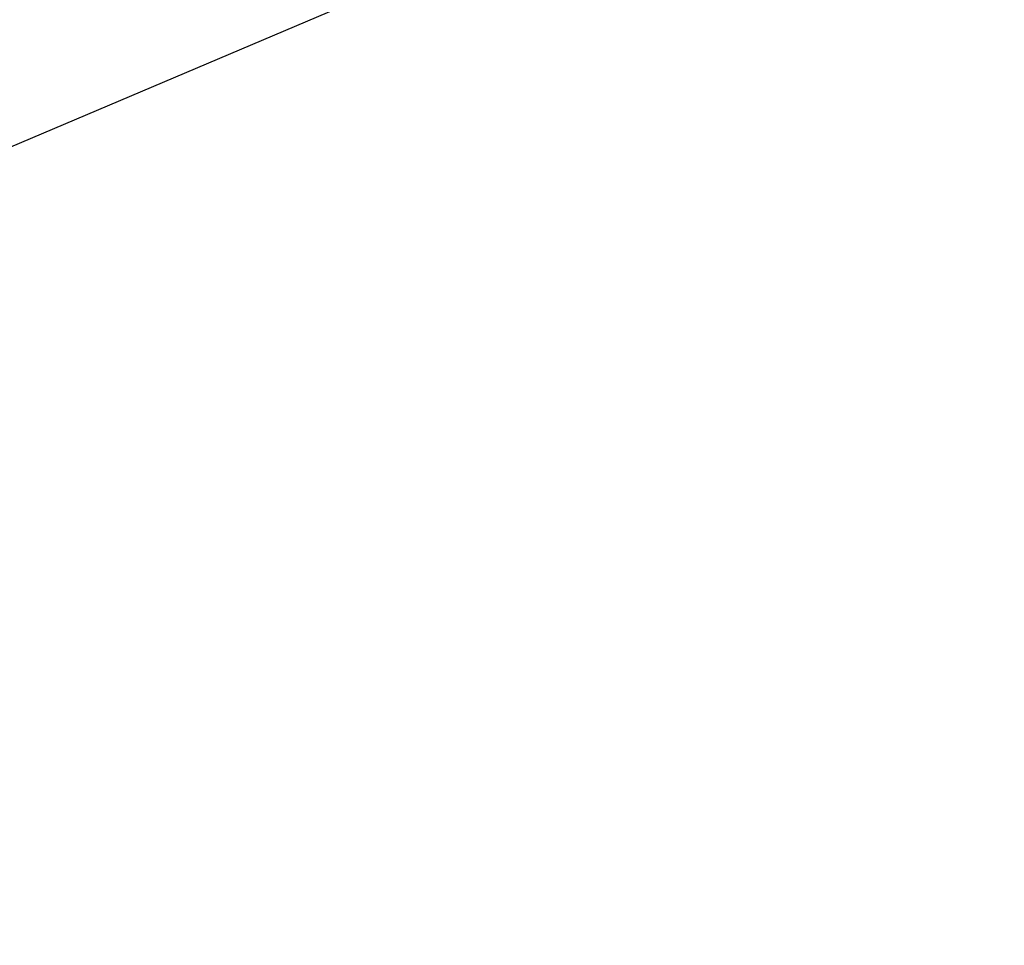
# Model space of a CAD drawing. Extents: x -219 to 381, y -9 to 31.
# Tile 147 of 256: x -0.61014 to -0.60843, y 18.24552 to 18.24713. Entities that reach past the tile are written whole.
import ezdxf

# ---------------------------------------------------------------- set-up
doc = ezdxf.new("R2010")
doc.units = 0
doc.header["$LTSCALE"] = 25.4
doc.layers.get('0').update_dxf_attribs({"color": 13, "linetype": 'CONTINUOUS'})

# ---------------------------------------------------------------- blocks, each defined once
blk = doc.blocks.new('IMPULSE-LED-S-8115_STL_1')
at = {"color": 250}
blk.add_line((-0.689485, 18.2132454, 217.2323456), (-0.3353988, 18.3634834, 217.4552155), dxfattribs=at)
blk.add_line((-0.689485, 18.2132454, 217.2323456), (-0.3353988, 18.3634834, 217.4552155), dxfattribs=at)
mesh = blk.add_polyface(dxfattribs=at)
corners = [(-0.4317381, 18.5263462, 6.7544384), (-0.7092753, 18.2457581, 6.9805393), (-0.7282653, 18.2783661, 6.9782891), (-0.3859686, 18.4433727, 6.7614646)]
mesh.append_faces([[corners[k] for k in face] for face in [(0, 1, 2), (1, 0, 3)]], dxfattribs={"vtx0": -1, "color": 250})
mesh = blk.add_polyface(dxfattribs=at)
corners = [(-0.3031521, 18.3175697, 218.1590271), (-0.3391664, 18.3690834, 218.1547546), (-0.6092705, 18.0943069, 217.9402771)]
mesh.append_faces([[corners[k] for k in face] for face in [(0, 1, 2)]], dxfattribs={"color": 250})
mesh = blk.add_polyface(dxfattribs=at)
corners = [(-0.4567477, 18.2066746, 219.1433563), (-0.6098645, 18.0951214, 219.2527313), (-0.5510153, 18.3503017, 219.132782)]
mesh.append_faces([[corners[k] for k in face] for face in [(0, 1, 2)]], dxfattribs={"color": 250})
mesh = blk.add_polyface(dxfattribs=at)
corners = [(-0.5471602, 18.3437843, 217.7332458), (-0.7100058, 18.2469864, 217.8426208), (-0.7625684, 18.341259, 217.8364716)]
mesh.append_faces([[corners[k] for k in face] for face in [(0, 1, 2)]], dxfattribs={"color": 250})
mesh = blk.add_polyface(dxfattribs=at)
corners = [(-0.2380351, 18.2343197, 218.1660614), (-0.3031521, 18.3175697, 218.1590271), (-0.6092705, 18.0943069, 217.9402771)]
mesh.append_faces([[corners[k] for k in face] for face in [(0, 1, 2)]], dxfattribs={"color": 250})
mesh = blk.add_polyface(dxfattribs=at)
corners = [(-0.7142757, 18.2542038, 219.242157), (-0.6098645, 18.0951214, 219.2527313), (-0.6485444, 18.1501865, 219.3365326)]
mesh.append_faces([[corners[k] for k in face] for face in [(0, 1, 2)]], dxfattribs={"color": 250})
mesh = blk.add_polyface(dxfattribs=at)
corners = [(-0.2486311, 18.2471027, 214.664978), (-0.6129841, 18.0994167, 214.4399414), (-0.5416012, 18.0068455, 214.446228)]
mesh.append_faces([[corners[k] for k in face] for face in [(0, 1, 2)]], dxfattribs={"color": 250})
mesh = blk.add_polyface(dxfattribs=at)
corners = [(-0.7100058, 18.2469864, 217.8426208), (-0.6201934, 18.109436, 217.8517609), (-0.6092705, 18.0943069, 217.9402771)]
mesh.append_faces([[corners[k] for k in face] for face in [(0, 1, 2)]], dxfattribs={"color": 250})
mesh = blk.add_polyface(dxfattribs=at)
corners = [(-0.7092753, 18.2457581, 6.9805393), (-0.6432068, 18.1423435, 6.9878278), (-0.5774668, 18.0519218, 7.2618179)]
mesh.append_faces([[corners[k] for k in face] for face in [(0, 1, 2)]], dxfattribs={"color": 250})

msp = doc.modelspace()

# ---------------------------------------------------------------- block references
at = {"color": 0}
msp.add_blockref('IMPULSE-LED-S-8115_STL_1', (0, 0), dxfattribs=at)

doc.saveas('drawing.dxf')
